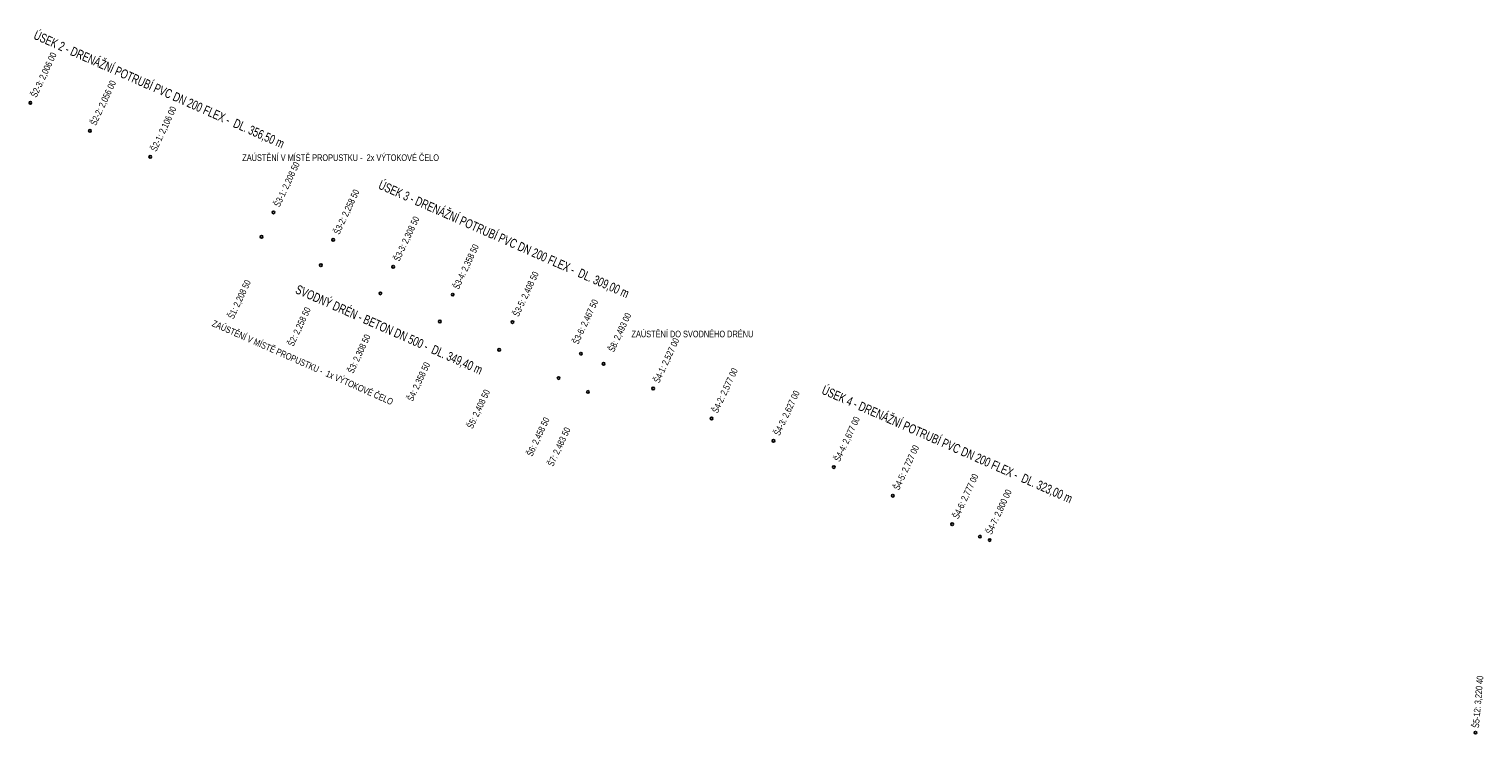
# Model space of a CAD drawing. Header units: metres. Extents: x -642454 to -638417, y -1063890 to -1061935.
# Tile 3 of 11: x -641707 to -640602, y -1063779 to -1063243. Entities that reach past the tile are written whole.
import ezdxf

# ---------------------------------------------------------------- set-up
doc = ezdxf.new("R2010")
doc.units = ezdxf.units.M
doc.layers.add('legenda', color=250, linetype='Continuous')
doc.layers.add('site_voda', color=5, linetype='Continuous', lineweight=30)
doc.styles.add('Arial', font='arial.ttf', dxfattribs={"width": 0.8})

msp = doc.modelspace()

# ---------------------------------------------------------------- linework, layer by layer
at = {"layer": 'legenda', "color": 2}
for centre in [(-641705.8, -1063299), (-641660.5, -1063320.3), (-641614.6, -1063340.1), (-641521, -1063382.3), (-641521, -1063382.3), (-641475.6, -1063403.2), (-641430, -1063423.7), (-641384.7, -1063444.9), (-641339.3, -1063465.7), (-641287.2, -1063489.8), (-641232.3, -1063516.2), (-641187.9, -1063539), (-641140.9, -1063556.1), (-641095, -1063576), (-641050.1, -1063597.8), (-641005, -1063619.5), (-640983.9, -1063628.9), (-640976.5, -1063631.5, 240.6), (-640607.2, -1063778)]:
    msp.add_circle(centre, 1, dxfattribs=at)
at = {"layer": 'legenda', "color": 5}
for centre in [(-641530, -1063400.9), (-641484.9, -1063422.5), (-641439.7, -1063443.9), (-641394.5, -1063465.3), (-641349.4, -1063486.9), (-641270, -1063497.5), (-641304.2, -1063508.3), (-641281.9, -1063518.9)]:
    msp.add_circle(centre, 1, dxfattribs=at)

# ---------------------------------------------------------------- texts
at = {"layer": 'site_voda', "color": 1, "lineweight": 40, "style": 'Arial', "width": 0.7}
for s, height, rotation, p in [('ÚSEK 2 - DRENÁŽNÍ POTRUBÍ PVC DN 200 FLEX -  DL. 356,50 m', 7, 336.1387, (-641703.9, -1063250.1)), ('Š2-3: 2,006 00', 5, 64.9332, (-641701.2, -1063295.4)), ('Š2-2: 2,056 00', 5, 64.9332, (-641656, -1063316.7)), ('Š2-1: 2,106 00', 5, 64.9332, (-641610.1, -1063336.5)), ('Š3-1: 2,208 50', 5, 64.9332, (-641516.4, -1063378.7)), ('ÚSEK 3 - DRENÁŽNÍ POTRUBÍ PVC DN 200 FLEX -  DL. 309,00 m', 7, 336.1387, (-641441.8, -1063364)), ('Š3-2: 2,258 50', 5, 64.9332, (-641471, -1063399.6)), ('Š3-3: 2,308 50', 5, 64.9332, (-641425.4, -1063420.1)), ('Š3-4: 2,358 50', 5, 64.9332, (-641380.2, -1063441.3)), ('Š1: 2,208 50', 5, 64.9332, (-641551.4, -1063463.9)), ('SVODNÝ DRÉN - BETON DN 500 -  DL. 349,40 m', 7, 336.1387, (-641504.9, -1063443.5)), ('Š3-5: 2,408 50', 5, 64.9332, (-641334.7, -1063462.1)), ('Š3-6: 2,467 50', 5, 64.9332, (-641289.4, -1063483.2)), ('Š2: 2,258 50', 5, 64.9332, (-641505.9, -1063484.7)), ('Š8: 2,493 00', 5, 64.9332, (-641262.2, -1063489)), ('ZAÚSTĚNÍ V MÍSTĚ PROPUSTKU -  1x VÝTOKOVÉ ČELO', 5, 336.1762, (-641568.2, -1063468.6)), ('Š3: 2,308 50', 5, 64.9332, (-641460.4, -1063505.3)), ('Š4-1: 2,527 00', 5, 64.9332, (-641227.8, -1063512.6)), ('Š4: 2,358 50', 5, 64.9332, (-641415.1, -1063526.5)), ('Š4-2: 2,577 00', 5, 64.9332, (-641183.3, -1063535.5)), ('ÚSEK 4 - DRENÁŽNÍ POTRUBÍ PVC DN 200 FLEX -  DL. 323,00 m', 7, 336.1387, (-641104.8, -1063520)), ('Š5: 2,408 50', 5, 64.9332, (-641369.6, -1063547.3)), ('Š4-3: 2,627 00', 5, 64.9332, (-641136.3, -1063552.6)), ('Š6: 2,458 50', 5, 64.9332, (-641324.3, -1063568.4)), ('Š7: 2,483 50', 5, 64.9332, (-641308.4, -1063576)), ('Š4-4: 2,677 00', 5, 64.9332, (-641090.5, -1063572.4)), ('Š4-5: 2,727 00', 5, 64.9332, (-641045.5, -1063594.1)), ('Š4-6: 2,777 00', 5, 64.9332, (-641000.4, -1063615.9)), ('Š4-7: 2,800 00', 5, 64.9332, (-640975.1, -1063627.8)), ('Š5-12: 3,220 40', 5, 85.0082, (-640604.6, -1063774.6))]:
    msp.add_text(s, height=height, rotation=rotation, dxfattribs=at).set_placement(p)
for s, p in [('ZAÚSTĚNÍ V MÍSTĚ PROPUSTKU -  2x VÝTOKOVÉ ČELO', (-641544.7, -1063343.2)), ('ZAÚSTĚNÍ DO SVODNÉHO DRÉNU', (-641248.8, -1063477.3))]:
    msp.add_text(s, height=5, dxfattribs=at).set_placement(p)

doc.saveas('drawing.dxf')
